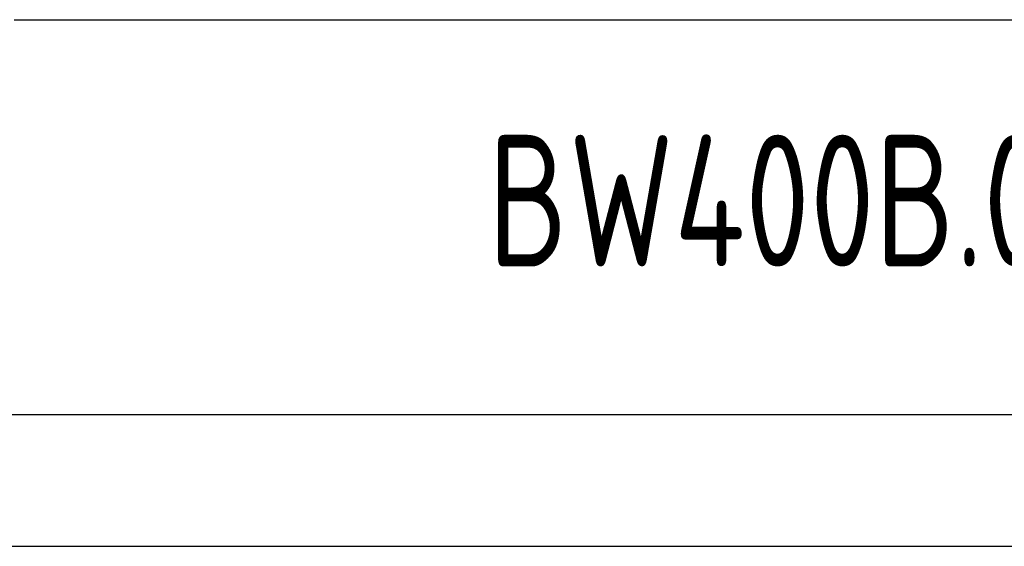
# Model space of a CAD drawing. Header units: millimetres. Extents: x -104 to 1580, y -20 to 1168.
# Tile 4 of 9: x 1321 to 1470, y -20 to 60. Entities that reach past the tile are written whole.
import ezdxf
from ezdxf.enums import TextEntityAlignment as Align

# ---------------------------------------------------------------- set-up
doc = ezdxf.new("R2010")
doc.units = ezdxf.units.MM
doc.header["$LTSCALE"] = 40
for name, color, linetype in [('1轮廓实线层', 7, 'Continuous'), ('2细线层', 4, 'Continuous'), ('6文字层', 3, 'Continuous'), ('图框层', 7, 'Continuous')]:
    doc.layers.add(name, color=color, linetype=linetype)
doc.styles.add('PC_TEXTSTYLE', font='isocp.shx', dxfattribs={"width": 0.8, "bigfont": 'hzfs.shx'})

# ---------------------------------------------------------------- blocks, each defined once
blk = doc.blocks.new('PC_TITLE_BLOCK')
at = {"layer": '1轮廓实线层'}
for p, q in [((-60, 15), (0, 15)), ((-180, 0), (0, 0))]:
    blk.add_line(p, q, dxfattribs=at)
at = {"layer": '6文字层', "style": 'PC_TEXTSTYLE', "flags": 8}
for tag, height, width, p, p2 in [('产品名称或材料标记', 7, 0.600652, (-113.463, 28.635), (-66.422, 28.635)), ('图样名称', 5, 2.004495, (-54.785, 19.978), (-5.268, 19.978)), ('标准化', 3.5, 1.023147, (-133.835, 15.372), (-120.752, 15.372)), ('重量', 3.5, 1.408247, (-88.457, 7.542), (-76.549, 7.542)), ('比例', 3.5, 1.385287, (-73.354, 7.542), (-61.929, 7.542)), ('图样代号', 5, 2.006536, (-54.785, 5.63), (-5.516, 5.63)), ('审核', 3.5, 1.579393, (-163.989, 5.367), (-150.634, 5.367)), ('共几页', 3.5, 0.557144, (-108.073, 0.625), (-101.045, 0.625)), ('工艺', 3.5, 1.621807, (-164.21, 0.371), (-150.891, 0.371)), ('日期', 3.5, 1.560088, (-133.835, 0.371), (-120.752, 0.371))]:
    blk.add_attdef(tag, text='', height=height, dxfattribs=dict(at, width=width)).set_placement(p, p2, align=Align.FIT)
at = {"layer": '6文字层', "style": 'PC_TEXTSTYLE', "width": 9.905045, "flags": 8}
blk.add_attdef('设计', text='', height=3.5, rotation=358.4644, dxfattribs=at).set_placement((-164.229, 15.372), (-150.367, 15), align=Align.FIT)
at = {"layer": '6文字层', "color": 3, "style": 'PC_TEXTSTYLE', "width": 0.56476, "flags": 8}
blk.add_attdef('第几页', text='', height=3.5, dxfattribs=at).set_placement((-78.287, 0.753), (-71.163, 0.753), align=Align.FIT)
at = {"layer": '6文字层', "ltscale": 10, "style": 'PC_TEXTSTYLE', "flags": 1}
blk.add_attdef('图纸张数', (-58.679, -0.492), '', height=2.5, dxfattribs=at)

msp = doc.modelspace()

# ---------------------------------------------------------------- linework, layer by layer
at = {"layer": '2细线层'}
msp.add_line((-100, -20), (1580, -20), dxfattribs=at)
at = {"layer": '图框层'}
msp.add_line((0, 0), (1560, 0), dxfattribs=at)

# ---------------------------------------------------------------- block references
ref = msp.add_blockref('PC_TITLE_BLOCK', (1560, 0), dxfattribs=dict(at, xscale=4, yscale=4, zscale=4))
ref.add_attrib('图样代号', 'BW400B.00', dxfattribs={"layer": '6文字层', "height": 20, "style": 'PC_TEXTSTYLE', "width": 0.8}).set_placement((1439.4, 22.52), align=Align.CENTER)

doc.saveas('drawing.dxf')
